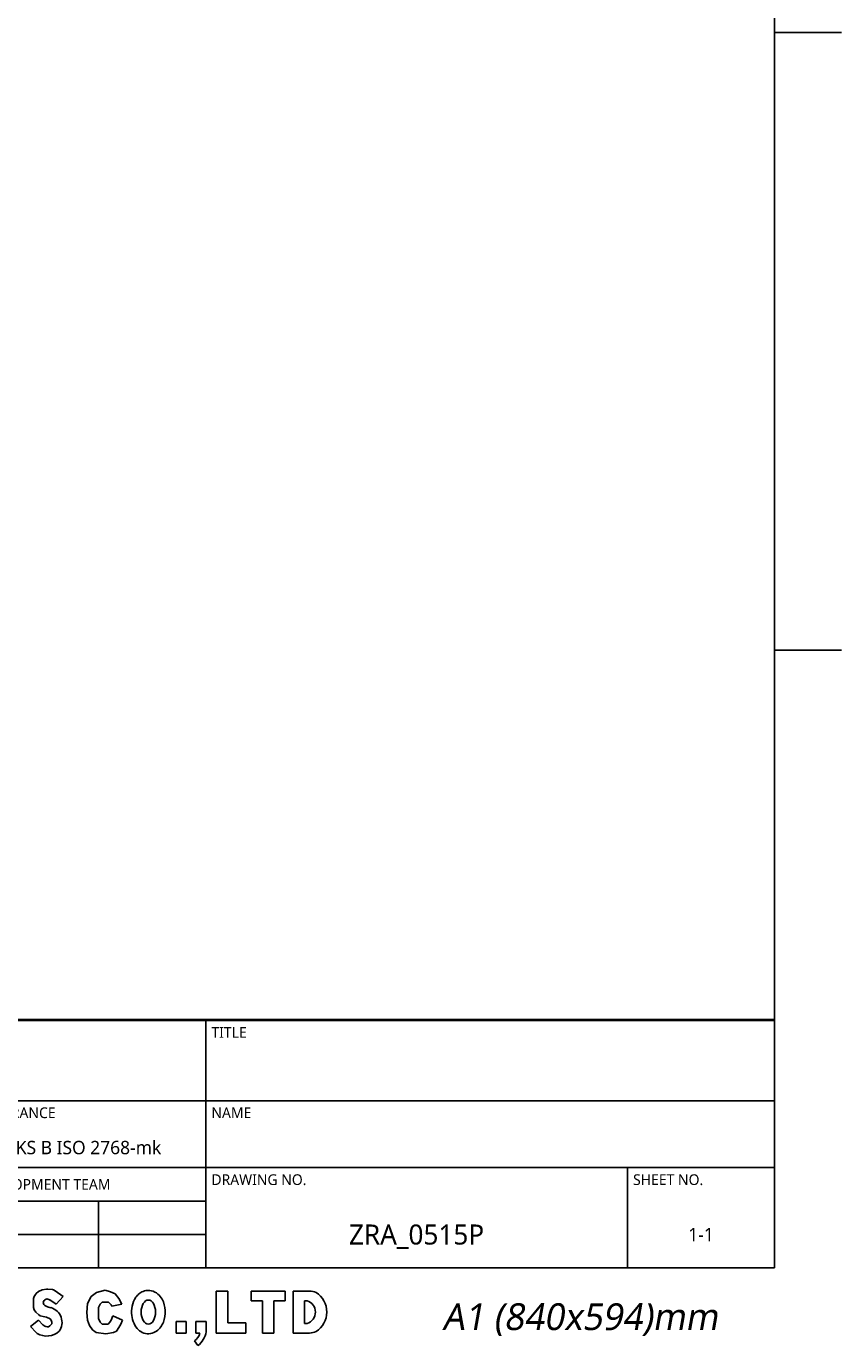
# Model space of a CAD drawing. Header units: millimetres. Extents: x 12 to 2508, y 25 to 1770.
# Tile 23 of 53: x 2125 to 2490, y 25 to 617. Entities that reach past the tile are written whole.
import ezdxf

# ---------------------------------------------------------------- set-up
doc = ezdxf.new("R2010")
doc.units = ezdxf.units.MM
doc.styles.add('TEXTSTYLE_2', font='malgun.ttf')
doc.styles.add('TEXTSTYLE_6', font='malgun.ttf')

# ---------------------------------------------------------------- blocks, each defined once
blk = doc.blocks.new('TABLE_BL0', base_point=(732.5, 38.56))
at = {"color": 134}
for p, q in [((820, 57.13), (645, 57.13)), ((645, 20), (645, 57.13)), ((820, 57), (645, 57)), ((690, 45), (690, 57)), ((735, 20), (735, 57)), ((820, 20), (820, 57.13)), ((820, 45), (645, 45)), ((663, 35), (663, 45)), ((678, 30), (678, 45)), ((700, 35), (700, 45)), ((820, 35), (645, 35)), ((798, 20), (798, 35)), ((735, 30), (645, 30)), ((660, 20), (660, 30)), ((674, 20), (674, 30)), ((690, 20), (690, 30)), ((705, 20), (705, 30)), ((719, 20), (719, 30)), ((735, 25), (645, 25)), ((820, 20), (645, 20))]:
    blk.add_line(p, q, dxfattribs=at)
at = {"color": 134, "line_spacing_factor": 0.9, "style": 'TEXTSTYLE_6'}
for s, insert, char_height, width, attachment_point in [('REF.DRAWING', (645.85, 56), 1.6, 14.4948, 1), ('PROJECT NO.', (690.85, 56), 1.6, 13.5763, 1), ('TITLE', (735.85, 56), 1.6, 5.1852, 1), ('PROJECTION', (654, 43.8), 1.6, 12.9067, 2), ('UNIT', (663.85, 44), 1.6, 5.043, 1), ('SCALE', (678.85, 44), 1.6, 6.2993, 1), ('TOLERANCE', (700.85, 44), 1.6, 12.2015, 1), ('NAME', (735.85, 44), 1.6, 6.3526, 1), ('mm', (670.5, 39), 2, 4.8889, 2), ('1/3', (689, 39), 2, 4.163, 2), ('KS B ISO 2768-mk ', (717.5, 39), 2, 24.2148, 2), ('DRAWING NO.', (735.85, 34), 1.6, 15.0815, 1), ('SHEET NO.', (798.85, 34), 1.6, 10.9926, 1), ('SECTION', (661.5, 33.3), 1.6, 8.9719, 2), ('ROBOT DEVELOPMENT TEAM', (706.5, 33.3), 1.6, 30.1096, 2), ('APPROVED', (645.85, 28.3), 1.6, 11.2296, 1), ('CADCHK', (690.85, 28.3), 1.6, 8.8, 1), ('ZRA_0515P', (766.5, 26.5), 3, 21.8778, 2), ('1-1', (809, 26), 2, 4.2074, 2), ('DESIGNED', (645.85, 23.3), 1.6, 10.5541, 1), ('CHECKED', (690.85, 23.3), 1.6, 9.6356, 1)]:
    blk.add_mtext(s, dxfattribs=dict(at, insert=insert, char_height=char_height, width=width, attachment_point=attachment_point))

msp = doc.modelspace()

# ---------------------------------------------------------------- linework, layer by layer
at = {"color": 7}
for p in [(2460, 1722), (30, 60)]:
    msp.add_line(p, (2460, 60), dxfattribs=at)
at = {"color": 134}
for p, q in [((2460, 614), (2490, 614)), ((2460, 337), (2490, 337)), ((2128.97, 48.52), (2128.09, 47.23)), ((2130.13, 49.46), (2128.97, 48.52)), ((2131.66, 50.24), (2130.13, 49.46)), ((2133.58, 50.58), (2131.66, 50.24)), ((2134.3, 50.58), (2133.58, 50.58)), ((2136.33, 50.33), (2134.3, 50.58)), ((2136.81, 50.18), (2136.33, 50.33)), ((2137.52, 49.8), (2136.81, 50.18)), ((2141.08, 47.29), (2137.52, 49.8)), ((2156.13, 49.02), (2153.7, 47.18)), ((2159.88, 50.01), (2156.13, 49.02)), ((2162.37, 49.35), (2159.88, 50.01)), ((2164.47, 48.43), (2162.37, 49.35)), ((2166.11, 46.26), (2164.47, 48.43)), ((2209.75, 49.67), (2214.88, 49.67)), ((2209.75, 30.82), (2209.75, 49.67)), ((2214.88, 49.67), (2214.88, 35.42)), ((2225.38, 49.67), (2240.68, 49.67)), ((2225.38, 45.33), (2225.38, 49.67)), ((2240.68, 49.67), (2240.68, 45.33)), ((2251.52, 49.67), (2244.23, 49.67)), ((2244.23, 49.67), (2244.23, 30.82)), ((2128.09, 47.23), (2127.81, 46.26)), ((2127.81, 46.26), (2127.81, 42.25)), ((2127.81, 42.25), (2128.15, 41.22)), ((2132.6, 45.43), (2132.89, 45.72)), ((2134.08, 42.63), (2132.94, 43.23)), ((2135.64, 42.2), (2134.08, 42.63)), ((2135.08, 45.7), (2138.04, 43.81)), ((2138.04, 43.81), (2141.08, 47.29)), ((2152.06, 44.1), (2151.8, 40.09)), ((2153.7, 47.18), (2152.06, 44.1)), ((2157.71, 43.83), (2156.92, 42.26)), ((2156.92, 37.33), (2156.92, 42.26)), ((2158.56, 44.75), (2157.71, 43.83)), ((2161.25, 44.75), (2158.56, 44.75)), ((2162.87, 42.84), (2167.43, 43.77)), ((2167.43, 43.77), (2166.11, 46.26)), ((2230.51, 45.33), (2225.38, 45.33)), ((2230.51, 30.82), (2230.51, 45.33)), ((2240.68, 45.33), (2235.56, 45.33)), ((2235.56, 45.33), (2235.56, 30.82)), ((2250.47, 45.33), (2249.35, 45.33)), ((2249.35, 45.33), (2249.35, 35.15)), ((2130.12, 36.6), (2126.46, 33.77)), ((2128.15, 41.22), (2128.94, 40.18)), ((2128.94, 40.18), (2130.22, 38.99)), ((2132.06, 34.52), (2130.12, 36.6)), ((2130.22, 38.99), (2130.88, 38.59)), ((2130.88, 38.59), (2132.13, 38.24)), ((2132.13, 38.24), (2133.61, 37.93)), ((2133.61, 37.93), (2135.35, 37.18)), ((2135.35, 37.18), (2135.61, 36.77)), ((2135.61, 36.77), (2135.76, 36.54)), ((2136.01, 35.73), (2135.99, 34.98)), ((2151.8, 40.09), (2152.06, 36.68)), ((2152.06, 36.68), (2152.91, 34.18)), ((2157.71, 35.76), (2156.92, 37.33)), ((2158.56, 34.84), (2157.71, 35.76)), ((2162.04, 35.69), (2161.25, 34.84)), ((2162.57, 36.68), (2162.04, 35.69)), ((2163.42, 38.51), (2162.57, 36.68)), ((2167.69, 36.68), (2163.42, 38.51)), ((2166.9, 34.84), (2167.69, 36.68)), ((2196.29, 36.07), (2191.69, 36.07)), ((2191.69, 36.07), (2191.69, 30.82)), ((2196.29, 30.82), (2196.29, 36.07)), ((2200.63, 36.07), (2205.16, 36.07)), ((2200.63, 36.07), (2200.63, 30.82)), ((2205.16, 36.07), (2205.16, 31.37)), ((2126.46, 33.77), (2128.95, 31.1)), ((2128.95, 31.1), (2129.52, 30.64)), ((2134.52, 33.64), (2133.94, 33.66)), ((2135.21, 34.11), (2134.52, 33.64)), ((2135.99, 34.98), (2135.21, 34.11)), ((2152.91, 34.18), (2154.23, 32.34)), ((2154.23, 32.34), (2155.87, 31.09)), ((2155.87, 31.09), (2160.2, 30.5)), ((2161.25, 34.84), (2158.56, 34.84)), ((2160.2, 30.5), (2163.62, 31.09)), ((2163.62, 31.09), (2165, 31.75)), ((2165, 31.75), (2166.11, 33.33)), ((2166.11, 33.33), (2166.9, 34.84)), ((2191.69, 30.82), (2196.29, 30.82)), ((2200.63, 30.82), (2202.42, 30.82)), ((2223.02, 30.82), (2209.75, 30.82)), ((2214.88, 35.42), (2223.02, 35.42)), ((2223.02, 35.42), (2223.02, 30.82)), ((2235.56, 30.82), (2230.51, 30.82)), ((2244.23, 30.82), (2251.52, 30.82)), ((2250.47, 35.15), (2249.35, 35.15)), ((2201.41, 25.2), (2199.91, 27.3))]:
    msp.add_line(p, q, dxfattribs=at)
for centre, radius, start, end in [((2250.99, 40.03), 9.65, 68.74298, 86.87929), ((2248.84, 40.24), 10.44, 302.773, 57.227), ((2133.55, 44.47), 1.35, 134.74062, 219.1909), ((2134.19, 45.08), 2.24, 220.88185, 236.01823), ((2133.85, 44.75), 1.36, 72.29606, 134.73032), ((2133.33, 42.79), 3.39, 56.06187, 76.24254), ((2133.8, 35.65), 6.8, 323.58635, 75.19713), ((2159.66, 41.77), 3.39, 18.43988, 61.85517), ((2248.84, 40.24), 5.34, 287.75009, 72.24991), ((2134.64, 35.76), 1.37, 358.24839, 34.75986), ((2133.74, 37.72), 8.24, 239.20005, 312.20086), ((2134.08, 36.45), 2.79, 222.20895, 267.14673), ((2196.37, 32.47), 6.27, 304.33206, 344.70985), ((2196.37, 32.47), 8.85, 304.70198, 352.8342), ((2250.99, 40.46), 9.65, 273.12071, 291.25702)]:
    msp.add_arc(centre, radius, start, end, dxfattribs=at)
msp.add_ellipse((2179.3, 40.24), major_axis=(0, 5.41), ratio=0.59491, dxfattribs=at)
msp.add_open_spline([(2179.3, 49.96), (2178.49, 49.96), (2177.68, 49.8), (2176.24, 49.22), (2175.6, 48.82), (2174.53, 47.91), (2174.08, 47.4), (2172.85, 45.66), (2172.33, 44.32), (2171.75, 41.56), (2171.69, 40.14), (2171.99, 37.47), (2172.32, 36.22), (2173.33, 34.06), (2173.96, 33.11), (2175.5, 31.7), (2176.31, 31.17), (2178.21, 30.52), (2179.29, 30.42), (2181.33, 30.76), (2182.26, 31.17), (2183.78, 32.24), (2184.38, 32.88), (2185.36, 34.24), (2185.73, 34.96), (2186.66, 37.36), (2186.91, 39.14), (2186.73, 42.66), (2186.32, 44.41), (2184.99, 46.83), (2184.39, 47.63), (2182.8, 49), (2181.78, 49.58), (2180.18, 49.92), (2179.74, 49.96), (2179.3, 49.96)], degree=3, knots=[0, 0, 0, 0, 0.233163, 0.233163, 0.466326, 0.466326, 0.699489, 0.699489, 1.229357, 1.229357, 1.759225, 1.759225, 2.239863, 2.239863, 2.642737, 2.642737, 2.94077, 2.94077, 3.238803, 3.238803, 3.536836, 3.536836, 3.834869, 3.834869, 4.132902, 4.132902, 4.795938, 4.795938, 5.458973, 5.458973, 5.808158, 5.808158, 6.157343, 6.157343, 6.283185, 6.283185, 6.283185, 6.283185], dxfattribs=at)

# ---------------------------------------------------------------- block references
at = {"xscale": 3, "yscale": 3, "zscale": 3}
msp.add_blockref('TABLE_BL0', (2197.5, 115.69), dxfattribs=at)

# ---------------------------------------------------------------- texts
at = {"color": 134, "insert": (2372.74, 44.17), "char_height": 12, "width": 192.6667, "attachment_point": 2, "line_spacing_factor": 0.9, "style": 'TEXTSTYLE_2'}
msp.add_mtext('\\Q10.0;A1 (840x594)mm', dxfattribs=at)

doc.saveas('drawing.dxf')
